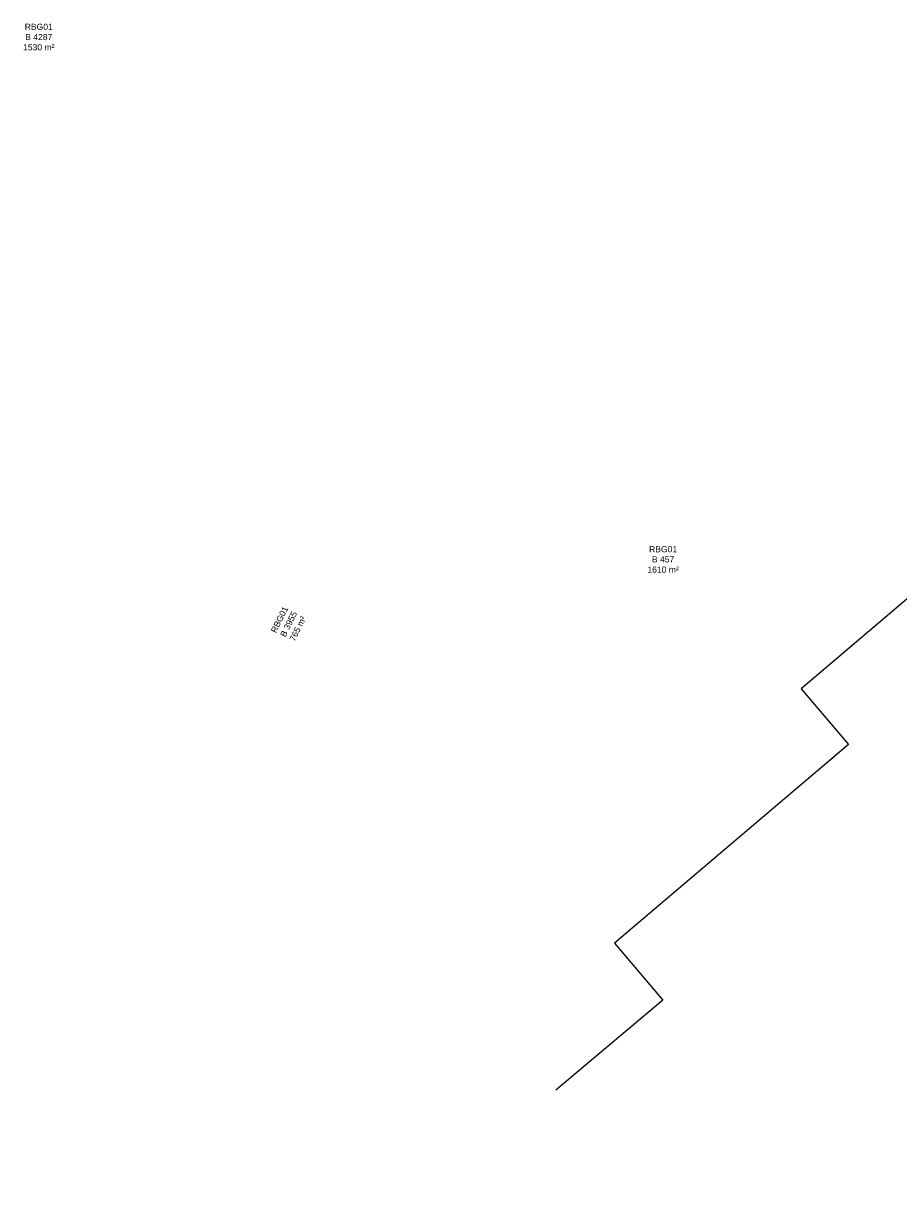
# Model space of a CAD drawing. Header units: metres. Extents: x 102852 to 107197, y 385458 to 392889.
# Tile 30 of 50: x 106608 to 106659, y 392687 to 392757. Entities that reach past the tile are written whole.
import ezdxf

# ---------------------------------------------------------------- set-up
doc = ezdxf.new("R2010")
doc.units = ezdxf.units.M
for name, color, linetype, lineweight in [('B-WE-KG-GRENS-T18', 10, 'Continuous', 13), ('B-WE-OG-TOPOGRAFIE_BEBOUWING-G', 8, 'Continuous', 13), ('X-XX-AL-VERWIJZING-S', 7, 'Continuous', 30)]:
    doc.layers.add(name, color=color, linetype=linetype, lineweight=lineweight)
doc.styles.add('NLCS-ISO-T25', font='NLCS-ISO.ttf')

# ---------------------------------------------------------------- blocks, each defined once
blk = doc.blocks.new('kadata_3')
at = {"layer": 'B-WE-OG-TOPOGRAFIE_BEBOUWING-G', "flags": 128}
blk.add_lwpolyline([(106697.022, 392687.16), (106669.226, 392719.854), (106666.675, 392717.686), (106661.046, 392724.32), (106653.253, 392717.711), (106656.047, 392714.421), (106642.297, 392702.741), (106645.136, 392699.404), (106638.85, 392694.1)], dxfattribs=at)
at = {"layer": 'B-WE-KG-GRENS-T18', "char_height": 0.36, "attachment_point": 5, "style": 'NLCS-ISO-T25'}
for s, insert in [('\\fArial|b0|i0|c00|p39;RBG01\\PB 4287\\P1530 m²', (106608.456, 392756.022)), ('\\fArial|b0|i0|c00|p39;RBG01\\PB 457\\P1610 m²', (106645.144, 392725.31))]:
    blk.add_mtext(s, dxfattribs=dict(at, insert=insert))
at = {"layer": 'B-WE-KG-GRENS-T18', "insert": (106623.141, 392721.507), "char_height": 0.36, "attachment_point": 5, "rotation": 63.8, "style": 'NLCS-ISO-T25'}
blk.add_mtext('\\fArial|b0|i0|c00|p39;RBG01\\PB 3955\\P765 m²', dxfattribs=at)

msp = doc.modelspace()

# ---------------------------------------------------------------- block references
at = {"layer": 'X-XX-AL-VERWIJZING-S', "rotation": 360}
msp.add_blockref('kadata_3', (0, 0), dxfattribs=at)

doc.saveas('drawing.dxf')
